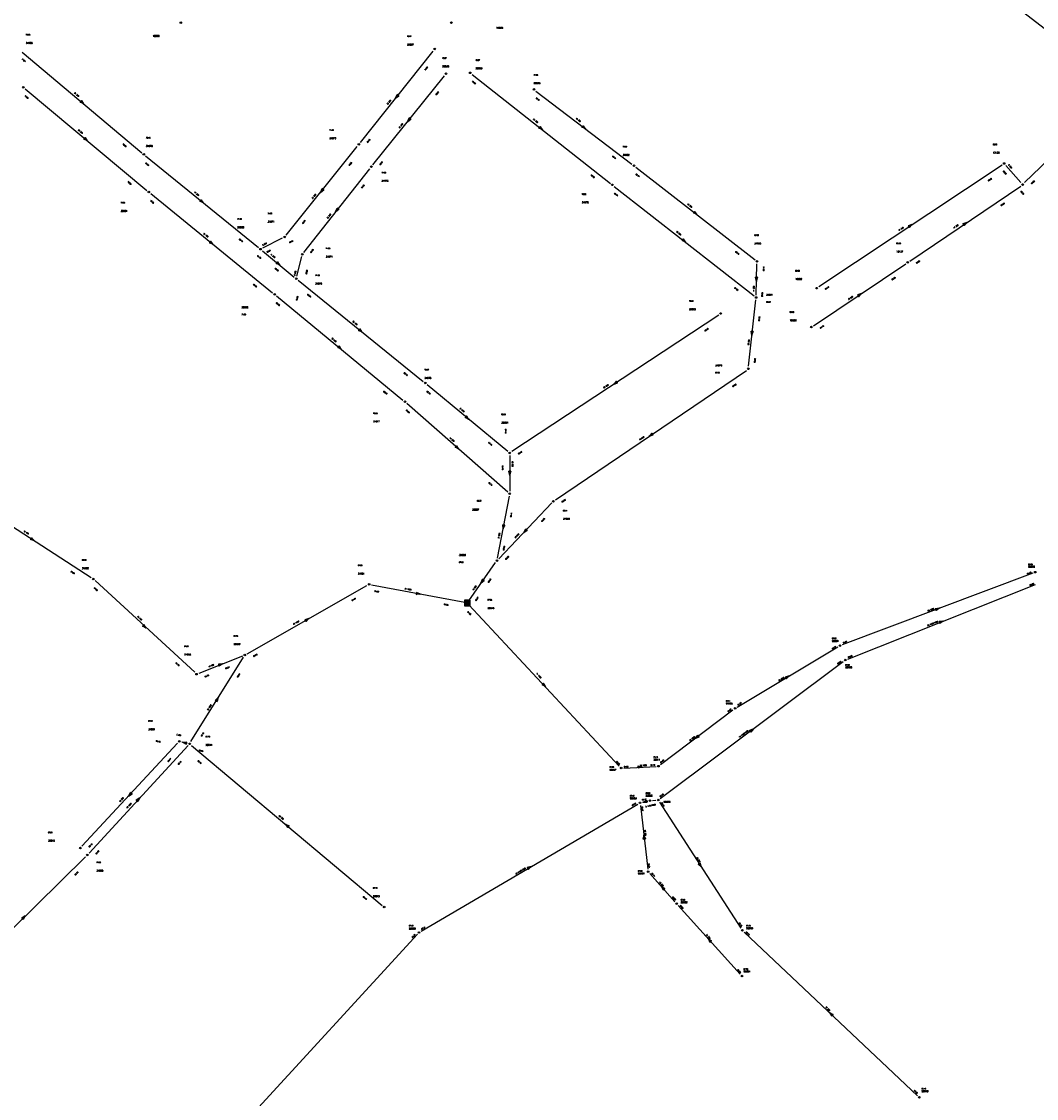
# Model space of a CAD drawing. Header units: metres. Extents: x 183111 to 185656, y 327391 to 329490.
# Tile 21 of 23: x 185020 to 185343, y 328695 to 329038. Entities that reach past the tile are written whole.
import ezdxf

# ---------------------------------------------------------------- set-up
doc = ezdxf.new("R2010")
doc.units = ezdxf.units.M
doc.header["$LTSCALE"] = 0.2
for name, color, linetype in [('B_RIO_L_PUTDEKSEL', 252, 'Continuous'), ('I90_PUTNUMMER', 252, 'Continuous'), ('I90_STRENG', 252, 'Continuous'), ('I90_TEKST', 252, 'Continuous')]:
    doc.layers.add(name, color=color, linetype=linetype)
doc.styles.get("Standard").update_dxf_attribs({"font": 'romans.shx'})

msp = doc.modelspace()

# ---------------------------------------------------------------- linework, layer by layer
at = {"layer": 'B_RIO_L_PUTDEKSEL', "lineweight": -3}
for centre in [(185070.5, 329037.4), (185156.7, 329037.4), (185151.4, 329029), (185155, 329021.1), (185162.7, 329021.4), (185020.3, 329016.8), (185183, 329016.1), (185127.2, 328998.6), (185058.7, 328995.4), (185131.2, 328991.5), (185214.9, 328991.8), (185332.8, 328992.5), (185060.3, 328983.4), (185208, 328985.7), (185338.7, 328985.8), (185103.6, 328969.1), (185095.9, 328965.2), (185109.2, 328963.6), (185254.1, 328961.3), (185302.1, 328961), (185107.3, 328955.8), (185273.1, 328952.8), (185100.4, 328950.8), (185253.8, 328949.8), (185242.5, 328944.7), (185271.4, 328940.4), (185251.3, 328927.1), (185148.4, 328922.6), (185141.9, 328916.6), (185175.3, 328900.3), (185175.3, 328887.3), (185189.2, 328884.9), (185171.2, 328866), (185042.6, 328860.1), (185342.7, 328862.3), (185130.5, 328858.4), (185090.9, 328835.9), (185280.5, 328838.9), (185282.2, 328834.3), (185075.5, 328829.8), (185247.1, 328818.9), (185070, 328808.4), (185073.3, 328807.6), (185210.8, 328799.9), (185222.7, 328800.5), (185216.8, 328788.8), (185220, 328789.5), (185222.6, 328789.7), (185038.5, 328774.4), (185040.7, 328772.2), (185219.4, 328766.9), (185228.5, 328756.7), (185135.3, 328755.6), (185146.4, 328747.5), (185249.4, 328748.2), (185249.3, 328733.6), (185305.8, 328695)]:
    msp.add_circle(centre, 0.25, dxfattribs=at)
at = {"layer": 'I90_STRENG', "lineweight": -3, "ltscale": 0.7}
for points in [[(185326.2, 329050.6), (185369.84, 329016.9)], [(185020, 329028), (185058.08, 328995.93)], [(185127.7, 328999.2), (185150.9, 329028.35)], [(185131.7, 328992.1), (185154.49, 329020.44)], [(185163.3, 329020.9), (185207.34, 328986.17)], [(185020.9, 329016.3), (185059.67, 328983.91)], [(185138.89, 329013.29), (185139.45, 329014.51)], [(185139.7, 329014.31), (185138.89, 329013.29)], [(185139.1, 329013.54), (185139.45, 329014.51)], [(185139.3, 329013.8), (185139.45, 329014.51)], [(185139.96, 329014.11), (185139.45, 329014.51)], [(185139.45, 329014.51), (185139.5, 329014.05)], [(185183.6, 329015.6), (185214.23, 328992.29)], [(185339.3, 328986.4), (185369.95, 329015.89)], [(185038.81, 329012.57), (185038.39, 329012.07)], [(185038.39, 329012.07), (185038.85, 329012.11)], [(185039.6, 329011.48), (185038.39, 329012.07)], [(185039.1, 329011.9), (185038.39, 329012.07)], [(185039.35, 329011.69), (185038.39, 329012.07)], [(185038.6, 329012.32), (185039.6, 329011.48)], [(185039.6, 329011.48), (185038.81, 329012.57)], [(185038.81, 329012.57), (185039.1, 329011.9)], [(185038.85, 329012.11), (185038.81, 329012.57)], [(185038.81, 329012.57), (185039.35, 329011.69)], [(185138.89, 329013.29), (185139.96, 329014.11)], [(185139.96, 329014.11), (185139.1, 329013.54)], [(185139.96, 329014.11), (185139.3, 329013.8)], [(185139.5, 329014.05), (185139.96, 329014.11)], [(185142.69, 329005.79), (185143.25, 329007.01)], [(185143.51, 329006.81), (185142.69, 329005.79)], [(185142.69, 329005.79), (185143.76, 329006.6)], [(185142.9, 329006.05), (185143.25, 329007.01)], [(185143.76, 329006.6), (185142.9, 329006.05)], [(185143.1, 329006.3), (185143.25, 329007.01)], [(185143.76, 329006.6), (185143.1, 329006.3)], [(185143.76, 329006.6), (185143.25, 329007.01)], [(185143.25, 329007.01), (185143.3, 329006.55)], [(185143.3, 329006.55), (185143.76, 329006.6)], [(185184.99, 329004.26), (185184.59, 329003.75)], [(185184.79, 329004), (185185.81, 329003.2)], [(185185.81, 329003.2), (185184.99, 329004.26)], [(185184.99, 329004.26), (185185.3, 329003.6)], [(185185.04, 329003.8), (185184.99, 329004.26)], [(185184.99, 329004.26), (185185.55, 329003.4)], [(185198.68, 329004.55), (185198.29, 329004.03)], [(185198.29, 329004.03), (185198.74, 329004.1)], [(185199.52, 329003.51), (185198.29, 329004.03)], [(185199, 329003.9), (185198.29, 329004.03)], [(185199.26, 329003.7), (185198.29, 329004.03)], [(185198.48, 329004.29), (185199.52, 329003.51)], [(185199.52, 329003.51), (185198.68, 329004.55)], [(185198.68, 329004.55), (185199, 329003.9)], [(185198.74, 329004.1), (185198.68, 329004.55)], [(185198.68, 329004.55), (185199.26, 329003.7)], [(185040.01, 329000.77), (185039.59, 329000.27)], [(185040.8, 328999.68), (185040.01, 329000.77)], [(185040.01, 329000.77), (185040.3, 329000.1)], [(185040.05, 329000.31), (185040.01, 329000.77)], [(185040.01, 329000.77), (185040.55, 328999.89)], [(185184.59, 329003.75), (185185.04, 329003.8)], [(185185.81, 329003.2), (185184.59, 329003.75)], [(185185.3, 329003.6), (185184.59, 329003.75)], [(185185.55, 329003.4), (185184.59, 329003.75)], [(185039.59, 329000.27), (185040.05, 329000.31)], [(185040.8, 328999.68), (185039.59, 329000.27)], [(185040.3, 329000.1), (185039.59, 329000.27)], [(185040.55, 328999.89), (185039.59, 329000.27)], [(185039.8, 329000.52), (185040.8, 328999.68)], [(185104.1, 328969.7), (185126.71, 328997.95)], [(185059.3, 328994.9), (185095.26, 328965.69)], [(185109.7, 328964.2), (185130.71, 328990.85)], [(185215.5, 328991.3), (185253.43, 328961.78)], [(185273.8, 328953.3), (185332.17, 328992.1)], [(185333.3, 328991.9), (185338.14, 328986.41)], [(185114.99, 328983.29), (185115.55, 328984.51)], [(185115.81, 328984.31), (185114.99, 328983.29)], [(185114.99, 328983.29), (185116.06, 328984.1)], [(185115.2, 328983.55), (185115.55, 328984.51)], [(185116.06, 328984.1), (185115.2, 328983.55)], [(185115.4, 328983.8), (185115.55, 328984.51)], [(185116.06, 328984.1), (185115.4, 328983.8)], [(185116.06, 328984.1), (185115.55, 328984.51)], [(185115.55, 328984.51), (185115.6, 328984.05)], [(185115.6, 328984.05), (185116.06, 328984.1)], [(185208.6, 328985.2), (185253.14, 328950.31)], [(185302.8, 328961.4), (185338.09, 328985.32)], [(185060.9, 328982.9), (185099.76, 328951.32)], [(185077, 328980.96), (185076.59, 328980.46)], [(185076.59, 328980.46), (185077.05, 328980.5)], [(185077.8, 328979.89), (185076.59, 328980.46)], [(185077.3, 328980.3), (185076.59, 328980.46)], [(185077.55, 328980.09), (185076.59, 328980.46)], [(185076.8, 328980.71), (185077.8, 328979.89)], [(185077.8, 328979.89), (185077, 328980.96)], [(185077, 328980.96), (185077.3, 328980.3)], [(185077.05, 328980.5), (185077, 328980.96)], [(185077, 328980.96), (185077.55, 328980.09)], [(185119.8, 328977.09), (185120.35, 328978.31)], [(185120.6, 328978.11), (185119.8, 328977.09)], [(185119.8, 328977.09), (185120.86, 328977.91)], [(185120, 328977.34), (185120.35, 328978.31)], [(185120.86, 328977.91), (185120, 328977.34)], [(185120.2, 328977.6), (185120.35, 328978.31)], [(185120.86, 328977.91), (185120.2, 328977.6)], [(185120.86, 328977.91), (185120.35, 328978.31)], [(185120.35, 328978.31), (185120.4, 328977.85)], [(185120.4, 328977.85), (185120.86, 328977.91)], [(185234.19, 328977.26), (185233.79, 328976.74)], [(185233.79, 328976.74), (185234.24, 328976.8)], [(185235.01, 328976.2), (185233.79, 328976.74)], [(185234.5, 328976.6), (185233.79, 328976.74)], [(185234.76, 328976.4), (185233.79, 328976.74)], [(185233.99, 328977), (185235.01, 328976.2)], [(185235.01, 328976.2), (185234.19, 328977.26)], [(185234.19, 328977.26), (185234.5, 328976.6)], [(185234.24, 328976.8), (185234.19, 328977.26)], [(185234.19, 328977.26), (185234.76, 328976.4)], [(185320.94, 328973.76), (185319.68, 328973.3)], [(185319.68, 328973.3), (185320.67, 328973.58)], [(185319.68, 328973.3), (185320.4, 328973.4)], [(185319.68, 328973.3), (185320.04, 328972.77)], [(185320.13, 328973.22), (185319.68, 328973.3)], [(185319.86, 328973.03), (185320.94, 328973.76)], [(185320.94, 328973.76), (185320.04, 328972.77)], [(185320.67, 328973.58), (185320.04, 328972.77)], [(185320.4, 328973.4), (185320.04, 328972.77)], [(185320.04, 328972.77), (185320.13, 328973.22)], [(185303.44, 328973.06), (185302.18, 328972.61)], [(185302.18, 328972.61), (185303.17, 328972.88)], [(185302.18, 328972.61), (185302.9, 328972.7)], [(185302.18, 328972.61), (185302.54, 328972.07)], [(185302.63, 328972.52), (185302.18, 328972.61)], [(185302.36, 328972.34), (185303.44, 328973.06)], [(185303.44, 328973.06), (185302.54, 328972.07)], [(185303.17, 328972.88), (185302.54, 328972.07)], [(185302.9, 328972.7), (185302.54, 328972.07)], [(185302.54, 328972.07), (185302.63, 328972.52)], [(185080, 328967.76), (185079.59, 328967.26)], [(185079.59, 328967.26), (185080.05, 328967.3)], [(185080.8, 328966.69), (185079.59, 328967.26)], [(185080.3, 328967.1), (185079.59, 328967.26)], [(185080.55, 328966.9), (185079.59, 328967.26)], [(185079.8, 328967.51), (185080.8, 328966.69)], [(185080.8, 328966.69), (185080, 328967.76)], [(185080, 328967.76), (185080.3, 328967.1)], [(185080.05, 328967.3), (185080, 328967.76)], [(185080, 328967.76), (185080.55, 328966.9)], [(185096.6, 328965.6), (185102.86, 328968.78)], [(185230.59, 328968.46), (185230.19, 328967.94)], [(185230.19, 328967.94), (185230.64, 328968)], [(185231.41, 328967.4), (185230.19, 328967.94)], [(185230.9, 328967.8), (185230.19, 328967.94)], [(185231.15, 328967.6), (185230.19, 328967.94)], [(185230.39, 328968.2), (185231.41, 328967.4)], [(185231.41, 328967.4), (185230.59, 328968.46)], [(185230.59, 328968.46), (185230.9, 328967.8)], [(185230.64, 328968), (185230.59, 328968.46)], [(185230.59, 328968.46), (185231.15, 328967.6)], [(185096.5, 328964.7), (185106.65, 328956.34)], [(185107.5, 328956.6), (185109.02, 328962.83)], [(185101.3, 328961.16), (185100.89, 328960.66)], [(185100.89, 328960.66), (185101.35, 328960.71)], [(185102.1, 328960.09), (185100.89, 328960.66)], [(185101.6, 328960.5), (185100.89, 328960.66)], [(185101.85, 328960.29), (185100.89, 328960.66)], [(185101.1, 328960.91), (185102.1, 328960.09)], [(185102.1, 328960.09), (185101.3, 328961.16)], [(185101.3, 328961.16), (185101.6, 328960.5)], [(185101.35, 328960.71), (185101.3, 328961.16)], [(185101.3, 328961.16), (185101.85, 328960.29)], [(185253.8, 328950.6), (185254.05, 328960.5)], [(185272.1, 328940.8), (185301.46, 328960.5)], [(185253.88, 328954.95), (185253.59, 328956.26)], [(185254.24, 328956.24), (185253.59, 328956.26)], [(185253.9, 328955.6), (185253.59, 328956.26)], [(185253.59, 328956.26), (185253.91, 328955.92)], [(185253.89, 328955.28), (185253.59, 328956.26)], [(185253.92, 328956.25), (185253.88, 328954.95)], [(185253.88, 328954.95), (185254.24, 328956.24)], [(185254.24, 328956.24), (185253.89, 328955.28)], [(185254.24, 328956.24), (185253.9, 328955.6)], [(185253.91, 328955.92), (185254.24, 328956.24)], [(185107.9, 328955.3), (185147.76, 328923.09)], [(185101, 328950.3), (185141.27, 328917.1)], [(185287.34, 328951.06), (185286.08, 328950.61)], [(185286.08, 328950.61), (185287.07, 328950.88)], [(185286.08, 328950.61), (185286.8, 328950.7)], [(185286.08, 328950.61), (185286.44, 328950.07)], [(185286.53, 328950.52), (185286.08, 328950.61)], [(185286.26, 328950.34), (185287.34, 328951.06)], [(185287.34, 328951.06), (185286.44, 328950.07)], [(185287.07, 328950.88), (185286.44, 328950.07)], [(185286.8, 328950.7), (185286.44, 328950.07)], [(185286.44, 328950.07), (185286.53, 328950.52)], [(185251.4, 328927.9), (185253.73, 328949.03)], [(185176, 328900.8), (185241.86, 328944.29)], [(185127.5, 328939.86), (185127.09, 328939.35)], [(185127.09, 328939.35), (185127.55, 328939.4)], [(185128.3, 328938.79), (185127.09, 328939.35)], [(185127.8, 328939.2), (185127.09, 328939.35)], [(185128.05, 328938.99), (185127.09, 328939.35)], [(185127.29, 328939.61), (185128.3, 328938.79)], [(185128.3, 328938.79), (185127.5, 328939.86)], [(185127.5, 328939.86), (185127.8, 328939.2)], [(185127.55, 328939.4), (185127.5, 328939.86)], [(185127.5, 328939.86), (185128.05, 328938.99)], [(185252.43, 328937.75), (185252.25, 328939.08)], [(185252.89, 328939.01), (185252.25, 328939.08)], [(185252.5, 328938.4), (185252.25, 328939.08)], [(185252.25, 328939.08), (185252.54, 328938.72)], [(185252.46, 328938.08), (185252.25, 328939.08)], [(185252.57, 328939.05), (185252.43, 328937.75)], [(185252.43, 328937.75), (185252.89, 328939.01)], [(185252.89, 328939.01), (185252.46, 328938.08)], [(185252.89, 328939.01), (185252.5, 328938.4)], [(185252.54, 328938.72), (185252.89, 328939.01)], [(185120.9, 328934.36), (185120.49, 328933.86)], [(185120.49, 328933.86), (185120.95, 328933.91)], [(185121.7, 328933.29), (185120.49, 328933.86)], [(185121.2, 328933.7), (185120.49, 328933.86)], [(185121.45, 328933.49), (185120.49, 328933.86)], [(185120.7, 328934.11), (185121.7, 328933.29)], [(185121.7, 328933.29), (185120.9, 328934.36)], [(185120.9, 328934.36), (185121.2, 328933.7)], [(185120.95, 328933.91), (185120.9, 328934.36)], [(185120.9, 328934.36), (185121.45, 328933.49)], [(185189.9, 328885.3), (185250.67, 328926.59)], [(185149, 328922.1), (185174.66, 328900.84)], [(185208.36, 328922.14), (185209.26, 328923.13)], [(185209.44, 328922.86), (185208.36, 328922.14)], [(185208.36, 328922.14), (185209.62, 328922.59)], [(185208.63, 328922.32), (185209.26, 328923.13)], [(185209.62, 328922.59), (185208.63, 328922.32)], [(185208.9, 328922.5), (185209.26, 328923.13)], [(185209.62, 328922.59), (185208.9, 328922.5)], [(185209.26, 328923.13), (185209.17, 328922.68)], [(185209.17, 328922.68), (185209.62, 328922.59)], [(185209.62, 328922.59), (185209.26, 328923.13)], [(185142.5, 328916.1), (185174.69, 328887.87)], [(185161.51, 328912.06), (185161.09, 328911.56)], [(185161.09, 328911.56), (185161.55, 328911.61)], [(185162.3, 328910.98), (185161.09, 328911.56)], [(185161.8, 328911.4), (185161.09, 328911.56)], [(185162.05, 328911.19), (185161.09, 328911.56)], [(185161.3, 328911.81), (185162.3, 328910.98)], [(185162.3, 328910.98), (185161.51, 328912.06)], [(185161.51, 328912.06), (185161.8, 328911.4)], [(185161.55, 328911.61), (185161.51, 328912.06)], [(185161.51, 328912.06), (185162.05, 328911.19)], [(185219.76, 328905.63), (185220.65, 328906.63)], [(185220.84, 328906.36), (185219.76, 328905.63)], [(185219.76, 328905.63), (185221.02, 328906.1)], [(185220.03, 328905.82), (185220.65, 328906.63)], [(185221.02, 328906.1), (185220.03, 328905.82)], [(185220.3, 328906), (185220.65, 328906.63)], [(185221.02, 328906.1), (185220.3, 328906)], [(185220.65, 328906.63), (185220.57, 328906.18)], [(185220.57, 328906.18), (185221.02, 328906.1)], [(185221.02, 328906.1), (185220.65, 328906.63)], [(185158.33, 328902.57), (185157.9, 328902.08)], [(185157.9, 328902.08), (185158.36, 328902.11)], [(185159.09, 328901.47), (185157.9, 328902.08)], [(185158.6, 328901.9), (185157.9, 328902.08)], [(185158.84, 328901.68), (185157.9, 328902.08)], [(185158.11, 328902.33), (185159.09, 328901.47)], [(185159.09, 328901.47), (185158.33, 328902.57)], [(185158.33, 328902.57), (185158.6, 328901.9)], [(185158.36, 328902.11), (185158.33, 328902.57)], [(185158.33, 328902.57), (185158.84, 328901.68)], [(185175.3, 328899.5), (185175.3, 328888.1)], [(185175.3, 328893.15), (185174.98, 328894.45)], [(185175.62, 328894.45), (185174.98, 328894.45)], [(185175.3, 328893.8), (185174.98, 328894.45)], [(185174.98, 328894.45), (185175.3, 328894.12)], [(185175.3, 328893.47), (185174.98, 328894.45)], [(185175.3, 328894.45), (185175.3, 328893.15)], [(185175.3, 328893.15), (185175.62, 328894.45)], [(185175.62, 328894.45), (185175.3, 328893.8)], [(185175.3, 328894.12), (185175.62, 328894.45)], [(185175.62, 328894.45), (185175.3, 328893.47)], [(185004.7, 328884.7), (185041.95, 328860.57)], [(185171.4, 328866.8), (185175.19, 328886.54)], [(185171.8, 328866.6), (185188.69, 328884.34)], [(185173.18, 328876.06), (185173.1, 328877.4)], [(185173.74, 328877.28), (185173.1, 328877.4)], [(185173.3, 328876.7), (185173.1, 328877.4)], [(185173.1, 328877.4), (185173.36, 328877.02)], [(185173.24, 328876.38), (185173.1, 328877.4)], [(185173.42, 328877.34), (185173.18, 328876.06)], [(185173.18, 328876.06), (185173.74, 328877.28)], [(185173.74, 328877.28), (185173.24, 328876.38)], [(185173.74, 328877.28), (185173.3, 328876.7)], [(185173.36, 328877.02), (185173.74, 328877.28)], [(185179.75, 328874.93), (185180.41, 328876.09)], [(185180.65, 328875.87), (185179.75, 328874.93)], [(185179.75, 328874.93), (185180.88, 328875.65)], [(185179.98, 328875.16), (185180.41, 328876.09)], [(185180.88, 328875.65), (185179.98, 328875.16)], [(185180.2, 328875.4), (185180.41, 328876.09)], [(185180.88, 328875.65), (185180.2, 328875.4)], [(185180.88, 328875.65), (185180.41, 328876.09)], [(185180.41, 328876.09), (185180.42, 328875.64)], [(185180.42, 328875.64), (185180.88, 328875.65)], [(185022.93, 328873.23), (185022.58, 328872.68)], [(185022.58, 328872.68), (185023.03, 328872.78)], [(185023.85, 328872.25), (185022.58, 328872.68)], [(185023.3, 328872.6), (185022.58, 328872.68)], [(185023.57, 328872.42), (185022.58, 328872.68)], [(185022.75, 328872.95), (185023.85, 328872.25)], [(185023.85, 328872.25), (185022.93, 328873.23)], [(185022.93, 328873.23), (185023.3, 328872.6)], [(185023.03, 328872.78), (185022.93, 328873.23)], [(185022.93, 328873.23), (185023.57, 328872.42)], [(185162.3, 328853.2), (185170.79, 328865.38)], [(185166.13, 328858.77), (185166.6, 328860.02)], [(185166.31, 328859.03), (185166.6, 328860.02)], [(185166.5, 328859.3), (185166.6, 328860.02)], [(185167.14, 328859.65), (185166.6, 328860.02)], [(185166.6, 328860.02), (185166.68, 328859.57)], [(185281.3, 328839.2), (185342, 328862.04)], [(185043.2, 328859.6), (185074.93, 328830.4)], [(185091.6, 328836.3), (185129.8, 328858.01)], [(185131.3, 328858.3), (185161.02, 328852.69)], [(185166.87, 328859.83), (185166.13, 328858.77)], [(185166.13, 328858.77), (185167.14, 328859.65)], [(185167.14, 328859.65), (185166.31, 328859.03)], [(185167.14, 328859.65), (185166.5, 328859.3)], [(185166.68, 328859.57), (185167.14, 328859.65)], [(185283, 328834.6), (185342.81, 328858.39)], [(185145.62, 328855.84), (185145.5, 328855.2)], [(185145.5, 328855.2), (185145.88, 328855.46)], [(185146.2, 328855.4), (185145.5, 328855.2)], [(185146.52, 328855.34), (185145.5, 328855.2)], [(185146.84, 328855.28), (185145.5, 328855.2)], [(185145.56, 328855.52), (185146.84, 328855.28)], [(185146.84, 328855.28), (185145.62, 328855.84)], [(185145.62, 328855.84), (185146.2, 328855.4)], [(185145.88, 328855.46), (185145.62, 328855.84)], [(185145.62, 328855.84), (185146.52, 328855.34)], [(185162.7, 328853.4), (185160.9, 328853.4)], [(185160.9, 328853.4), (185160.9, 328851.6)], [(185162.7, 328853.4), (185160.9, 328853.4)], [(185160.9, 328853.4), (185160.9, 328851.6)], [(185162.4, 328853.1), (185161.2, 328853.1)], [(185161.2, 328853.1), (185161.2, 328851.9)], [(185161.2, 328853.1), (185162.4, 328851.9)], [(185162.4, 328853.1), (185161.2, 328853.1)], [(185161.2, 328853.1), (185161.2, 328851.9)], [(185161.2, 328853.1), (185162.4, 328851.9)], [(185161.44, 328853.1), (185162.4, 328852.14)], [(185161.44, 328853.1), (185162.4, 328852.14)], [(185161.68, 328853.1), (185162.4, 328852.38)], [(185161.68, 328853.1), (185162.4, 328852.38)], [(185161.92, 328853.1), (185162.4, 328852.62)], [(185161.92, 328853.1), (185162.4, 328852.62)], [(185162.16, 328853.1), (185162.4, 328852.86)], [(185162.16, 328853.1), (185162.4, 328852.86)], [(185162.4, 328851.9), (185162.4, 328853.1)], [(185162.4, 328851.9), (185162.4, 328853.1)], [(185162.7, 328851.6), (185162.7, 328853.4)], [(185162.7, 328851.6), (185162.7, 328853.4)], [(185160.9, 328851.6), (185162.7, 328851.6)], [(185160.9, 328851.6), (185162.7, 328851.6)], [(185161.2, 328852.86), (185162.16, 328851.9)], [(185161.2, 328852.86), (185162.16, 328851.9)], [(185161.2, 328852.62), (185161.92, 328851.9)], [(185161.2, 328852.62), (185161.92, 328851.9)], [(185161.2, 328852.38), (185161.68, 328851.9)], [(185161.2, 328852.38), (185161.68, 328851.9)], [(185161.2, 328852.14), (185161.44, 328851.9)], [(185161.2, 328852.14), (185161.44, 328851.9)], [(185161.2, 328851.9), (185162.4, 328851.9)], [(185161.2, 328851.9), (185162.4, 328851.9)], [(185162.3, 328851.9), (185210.2, 328800.47)], [(185312.21, 328850.83), (185310.88, 328850.67)], [(185310.88, 328850.67), (185311.9, 328850.71)], [(185310.88, 328850.67), (185311.11, 328850.07)], [(185310.88, 328850.67), (185311.6, 328850.6)], [(185311.3, 328850.48), (185310.88, 328850.67)], [(185310.99, 328850.37), (185312.21, 328850.83)], [(185312.21, 328850.83), (185311.11, 328850.07)], [(185311.9, 328850.71), (185311.11, 328850.07)], [(185311.6, 328850.6), (185311.11, 328850.07)], [(185311.11, 328850.07), (185311.3, 328850.48)], [(185111.27, 328847.52), (185109.97, 328847.16)], [(185109.97, 328847.16), (185110.98, 328847.36)], [(185109.97, 328847.16), (185110.7, 328847.2)], [(185109.97, 328847.16), (185110.3, 328846.6)], [(185110.42, 328847.04), (185109.97, 328847.16)], [(185110.13, 328846.88), (185111.27, 328847.52)], [(185111.27, 328847.52), (185110.3, 328846.6)], [(185110.98, 328847.36), (185110.3, 328846.6)], [(185110.7, 328847.2), (185110.3, 328846.6)], [(185110.3, 328846.6), (185110.42, 328847.04)], [(185313.4, 328846.74), (185312.08, 328846.56)], [(185312.08, 328846.56), (185313.1, 328846.62)], [(185312.08, 328846.56), (185312.32, 328845.96)], [(185312.08, 328846.56), (185312.8, 328846.5)], [(185312.5, 328846.38), (185312.08, 328846.56)], [(185312.2, 328846.26), (185313.4, 328846.74)], [(185313.4, 328846.74), (185312.32, 328845.96)], [(185313.1, 328846.62), (185312.32, 328845.96)], [(185312.8, 328846.5), (185312.32, 328845.96)], [(185312.32, 328845.96), (185312.5, 328846.38)], [(185058.74, 328845.58), (185058.3, 328845.1)], [(185058.3, 328845.1), (185058.76, 328845.12)], [(185059.48, 328844.46), (185058.3, 328845.1)], [(185059, 328844.9), (185058.3, 328845.1)], [(185059.24, 328844.68), (185058.3, 328845.1)], [(185058.52, 328845.34), (185059.48, 328844.46)], [(185059.48, 328844.46), (185058.74, 328845.58)], [(185058.74, 328845.58), (185059, 328844.9)], [(185058.76, 328845.12), (185058.74, 328845.58)], [(185058.74, 328845.58), (185059.24, 328844.68)], [(185247.8, 328819.3), (185279.84, 328838.48)], [(185073.7, 328808.3), (185090.46, 328835.25)], [(185076.3, 328830.1), (185090.22, 328835.6)], [(185083.8, 328833.14), (185082.48, 328832.96)], [(185082.48, 328832.96), (185083.5, 328833.02)], [(185082.48, 328832.96), (185082.71, 328832.36)], [(185082.48, 328832.96), (185083.2, 328832.9)], [(185082.9, 328832.78), (185082.48, 328832.96)], [(185082.6, 328832.66), (185083.8, 328833.14)], [(185083.8, 328833.14), (185082.71, 328832.36)], [(185083.5, 328833.02), (185082.71, 328832.36)], [(185083.2, 328832.9), (185082.71, 328832.36)], [(185082.71, 328832.36), (185082.9, 328832.78)], [(185223.2, 328790.2), (185281.53, 328833.86)], [(185264.36, 328829.23), (185263.08, 328828.84)], [(185263.08, 328828.84), (185264.08, 328829.07)], [(185263.24, 328828.57), (185264.36, 328829.23)], [(185264.36, 328829.23), (185263.41, 328828.29)], [(185264.08, 328829.07), (185263.41, 328828.29)], [(185186.09, 328826.9), (185185.62, 328826.45)], [(185186.74, 328825.72), (185185.62, 328826.45)], [(185186.3, 328826.2), (185185.62, 328826.45)], [(185185.62, 328826.45), (185186.08, 328826.44)], [(185186.52, 328825.96), (185185.62, 328826.45)], [(185185.86, 328826.67), (185186.74, 328825.72)], [(185186.08, 328826.44), (185186.09, 328826.9)], [(185186.74, 328825.72), (185186.09, 328826.9)], [(185186.09, 328826.9), (185186.3, 328826.2)], [(185186.09, 328826.9), (185186.52, 328825.96)], [(185263.08, 328828.84), (185263.8, 328828.9)], [(185263.08, 328828.84), (185263.41, 328828.29)], [(185263.52, 328828.73), (185263.08, 328828.84)], [(185263.8, 328828.9), (185263.41, 328828.29)], [(185263.41, 328828.29), (185263.52, 328828.73)], [(185082.44, 328822.35), (185081.48, 328821.42)], [(185081.76, 328821.25), (185082.44, 328822.35)], [(185082.44, 328822.35), (185082.03, 328821.08)], [(185081.48, 328821.42), (185082.27, 328822.08)], [(185081.48, 328821.42), (185082.1, 328821.8)], [(185081.93, 328821.52), (185081.48, 328821.42)], [(185081.48, 328821.42), (185082.03, 328821.08)], [(185082.03, 328821.08), (185081.93, 328821.52)], [(185082.27, 328822.08), (185082.03, 328821.08)], [(185082.1, 328821.8), (185082.03, 328821.08)], [(185223.3, 328801), (185246.42, 328818.44)], [(185252.92, 328812.39), (185251.68, 328811.87)], [(185251.68, 328811.87), (185252.66, 328812.19)], [(185251.68, 328811.87), (185252.4, 328812)], [(185251.68, 328811.87), (185252.07, 328811.35)], [(185252.14, 328811.8), (185251.68, 328811.87)], [(185251.88, 328811.61), (185252.92, 328812.39)], [(185252.92, 328812.39), (185252.07, 328811.35)], [(185252.66, 328812.19), (185252.07, 328811.35)], [(185252.4, 328812), (185252.07, 328811.35)], [(185252.07, 328811.35), (185252.14, 328811.8)], [(185234.38, 328809.31), (185235.22, 328810.35)], [(185235.42, 328810.09), (185234.38, 328809.31)], [(185234.38, 328809.31), (185235.61, 328809.83)], [(185234.64, 328809.5), (185235.22, 328810.35)], [(185235.61, 328809.83), (185234.64, 328809.5)], [(185234.9, 328809.7), (185235.22, 328810.35)], [(185235.61, 328809.83), (185234.9, 328809.7)], [(185235.22, 328810.35), (185235.16, 328809.9)], [(185235.16, 328809.9), (185235.61, 328809.83)], [(185235.61, 328809.83), (185235.22, 328810.35)], [(185039, 328775), (185069.41, 328807.83)], [(185041.3, 328772.8), (185072.81, 328807.03)], [(185070.8, 328808.2), (185072.55, 328807.77)], [(185072.33, 328807.84), (185071.07, 328808.16)], [(185071.07, 328808.16), (185072.25, 328807.53)], [(185071.07, 328808.16), (185072.41, 328808.16)], [(185071.38, 328808.08), (185072.41, 328808.16)], [(185072.25, 328807.53), (185071.38, 328808.08)], [(185071.7, 328808), (185072.41, 328808.16)], [(185072.25, 328807.53), (185071.7, 328808)], [(185072.41, 328808.16), (185072.02, 328807.92)], [(185072.02, 328807.92), (185072.25, 328807.53)], [(185072.25, 328807.53), (185072.41, 328808.16)], [(185073.9, 328807.1), (185134.67, 328756.12)], [(185211.6, 328799.9), (185221.91, 328800.41)], [(185217.45, 328800.23), (185216.13, 328800.49)], [(185216.13, 328800.49), (185216.17, 328799.84)], [(185216.13, 328800.49), (185216.8, 328800.2)], [(185216.48, 328800.18), (185216.13, 328800.49)], [(185216.13, 328800.49), (185217.12, 328800.22)], [(185216.15, 328800.17), (185217.45, 328800.23)], [(185217.45, 328800.23), (185216.17, 328799.84)], [(185217.12, 328800.22), (185216.17, 328799.84)], [(185216.8, 328800.2), (185216.17, 328799.84)], [(185216.17, 328799.84), (185216.48, 328800.18)], [(185053.86, 328790.92), (185054.5, 328792.1)], [(185054.74, 328791.88), (185053.86, 328790.92)], [(185053.86, 328790.92), (185054.98, 328791.66)], [(185054.08, 328791.16), (185054.5, 328792.1)], [(185054.98, 328791.66), (185054.08, 328791.16)], [(185054.3, 328791.4), (185054.5, 328792.1)], [(185054.98, 328791.66), (185054.3, 328791.4)], [(185054.98, 328791.66), (185054.5, 328792.1)], [(185054.5, 328792.1), (185054.52, 328791.64)], [(185054.52, 328791.64), (185054.98, 328791.66)], [(185057.44, 328790.38), (185056.32, 328789.64)], [(185056.32, 328789.64), (185057.22, 328790.14)], [(185056.32, 328789.64), (185057, 328789.9)], [(185056.78, 328789.66), (185056.32, 328789.64)], [(185056.32, 328789.64), (185056.8, 328789.2)], [(185056.56, 328789.42), (185057.44, 328790.38)], [(185056.8, 328789.2), (185056.78, 328789.66)], [(185057.44, 328790.38), (185056.8, 328789.2)], [(185057.22, 328790.14), (185056.8, 328789.2)], [(185057, 328789.9), (185056.8, 328789.2)], [(185147.1, 328747.9), (185216.11, 328788.4)], [(185216.9, 328788), (185219.32, 328767.68)], [(185217.6, 328789), (185219.24, 328789.35)], [(185217.76, 328789.06), (185218.97, 328789.65)], [(185219.04, 328789.34), (185217.76, 328789.06)], [(185217.76, 328789.06), (185219.1, 328789.02)], [(185218.08, 328789.13), (185218.97, 328789.65)], [(185219.1, 328789.02), (185218.08, 328789.13)], [(185218.4, 328789.2), (185218.97, 328789.65)], [(185219.1, 328789.02), (185218.4, 328789.2)], [(185218.97, 328789.65), (185218.72, 328789.27)], [(185218.72, 328789.27), (185219.1, 328789.02)], [(185219.1, 328789.02), (185218.97, 328789.65)], [(185220.8, 328789.6), (185221.8, 328789.67)], [(185223, 328789), (185248.95, 328748.84)], [(185104.8, 328781.18), (185103.8, 328782.02)], [(185103.8, 328782.02), (185104.59, 328780.93)], [(185103.8, 328782.02), (185105.01, 328781.43)], [(185104.59, 328780.93), (185104.05, 328781.81)], [(185104.05, 328781.81), (185105.01, 328781.43)], [(185104.59, 328780.93), (185104.3, 328781.6)], [(185104.3, 328781.6), (185105.01, 328781.43)], [(185105.01, 328781.43), (185104.55, 328781.39)], [(185104.55, 328781.39), (185104.59, 328780.93)], [(185104.59, 328780.93), (185105.01, 328781.43)], [(185218.02, 328778.54), (185217.85, 328777.22)], [(185217.85, 328777.22), (185218.06, 328778.22)], [(185217.85, 328777.22), (185218.1, 328777.9)], [(185218.14, 328777.58), (185217.85, 328777.22)], [(185218.18, 328777.25), (185218.02, 328778.54)], [(185218.02, 328778.54), (185218.5, 328777.29)], [(185218.06, 328778.22), (185218.5, 328777.29)], [(185218.1, 328777.9), (185218.5, 328777.29)], [(185218.5, 328777.29), (185218.14, 328777.58)], [(185217.85, 328777.22), (185218.5, 328777.29)], [(185000.8, 328732.9), (185040.17, 328771.65)], [(185182.16, 328768.53), (185180.87, 328768.15)], [(185180.87, 328768.15), (185181.88, 328768.36)], [(185180.87, 328768.15), (185181.6, 328768.2)], [(185180.87, 328768.15), (185181.2, 328767.59)], [(185181.32, 328768.03), (185180.87, 328768.15)], [(185181.04, 328767.87), (185182.16, 328768.53)], [(185182.16, 328768.53), (185181.2, 328767.59)], [(185181.88, 328768.36), (185181.2, 328767.59)], [(185181.6, 328768.2), (185181.2, 328767.59)], [(185181.2, 328767.59), (185181.32, 328768.03)], [(185235.92, 328769.62), (185235.37, 328769.27)], [(185236.35, 328768.35), (185235.37, 328769.27)], [(185236, 328768.9), (185235.37, 328769.27)], [(185235.37, 328769.27), (185235.82, 328769.17)], [(185236.18, 328768.63), (185235.37, 328769.27)], [(185235.65, 328769.45), (185236.35, 328768.35)], [(185235.82, 328769.17), (185235.92, 328769.62)], [(185236.35, 328768.35), (185235.92, 328769.62)], [(185235.92, 328769.62), (185236, 328768.9)], [(185235.92, 328769.62), (185236.18, 328768.63)], [(185219.9, 328766.3), (185227.93, 328757.28)], [(185224.43, 328761.31), (185223.57, 328762.28)], [(185223.57, 328762.28), (185224.19, 328761.1)], [(185223.57, 328762.28), (185224.67, 328761.53)], [(185224.19, 328761.1), (185223.78, 328762.04)], [(185223.78, 328762.04), (185224.67, 328761.53)], [(185224.19, 328761.1), (185224, 328761.8)], [(185224, 328761.8), (185224.67, 328761.53)], [(185224.22, 328761.56), (185224.19, 328761.1)], [(185224.19, 328761.1), (185224.67, 328761.53)], [(185224.67, 328761.53), (185224.22, 328761.56)], [(185229, 328756.1), (185248.73, 328734.19)], [(185020.96, 328752.76), (185019.81, 328752.08)], [(185019.81, 328752.08), (185020.73, 328752.53)], [(185019.81, 328752.08), (185020.5, 328752.3)], [(185019.81, 328752.08), (185020.26, 328751.61)], [(185020.27, 328752.07), (185019.81, 328752.08)], [(185020.04, 328751.84), (185020.96, 328752.76)], [(185020.96, 328752.76), (185020.26, 328751.61)], [(185020.73, 328752.53), (185020.26, 328751.61)], [(185020.5, 328752.3), (185020.26, 328751.61)], [(185020.26, 328751.61), (185020.27, 328752.07)], [(185035.3, 328626.3), (185145.92, 328746.94)], [(185250, 328747.6), (185305.23, 328695.5)], [(185239.33, 328744.62), (185238.46, 328745.58)], [(185238.46, 328745.58), (185239.09, 328744.4)], [(185238.46, 328745.58), (185239.58, 328744.83)], [(185239.09, 328744.4), (185238.68, 328745.34)], [(185238.68, 328745.34), (185239.58, 328744.83)], [(185239.09, 328744.4), (185238.9, 328745.1)], [(185238.9, 328745.1), (185239.58, 328744.83)], [(185239.12, 328744.86), (185239.09, 328744.4)], [(185239.09, 328744.4), (185239.58, 328744.83)], [(185239.58, 328744.83), (185239.12, 328744.86)], [(185278.07, 328721.15), (185277.13, 328722.05)], [(185277.13, 328722.05), (185277.85, 328720.92)], [(185277.13, 328722.05), (185278.3, 328721.39)], [(185277.85, 328720.92), (185277.36, 328721.82)], [(185277.36, 328721.82), (185278.3, 328721.39)], [(185277.85, 328720.92), (185277.6, 328721.6)], [(185277.6, 328721.6), (185278.3, 328721.39)], [(185278.3, 328721.39), (185277.84, 328721.38)], [(185277.84, 328721.38), (185277.85, 328720.92)], [(185277.85, 328720.92), (185278.3, 328721.39)]]:
    msp.add_lwpolyline(points, dxfattribs=at)

# ---------------------------------------------------------------- texts
at = {"layer": 'I90_PUTNUMMER', "lineweight": -3}
for s, p in [('10595', (185170.99, 329035.49)), ('12208', (185061.52, 329032.9)), ('31968', (185021.12, 329030.68)), ('30597', (185142.58, 329030.15)), ('30598', (185153.79, 329023.19)), ('30599', (185164.4, 329022.55)), ('30596', (185182.9, 329017.85)), ('31972', (185117.85, 329000.28)), ('31970', (185059.4, 328997.81)), ('31982', (185211.3, 328995)), ('12136', (185329.2, 328995.7)), ('31973', (185134.46, 328986.73)), ('31978', (185198.26, 328979.85)), ('30601', (185051.35, 328977.13)), ('31971', (185098.18, 328973.71)), ('30600', (185088.47, 328971.93)), ('31983', (185253.25, 328966.78)), ('31974', (185116.69, 328962.57)), ('12137', (185298.5, 328964.2)), ('10622', (185266.27, 328955.43)), ('31975', (185113.34, 328954)), ('30621', (185256.98, 328950.42)), ('30602', (185089.84, 328946.43)), ('30603', (185232.44, 328945.81)), ('10620', (185264.48, 328942.27)), ('31979', (185240.8, 328927.91)), ('31976', (185148.14, 328923.91)), ('31977', (185131.77, 328910.04)), ('30604', (185172.64, 328909.66)), ('30607', (185163.35, 328881.95)), ('31980', (185192.28, 328879.03)), ('30608', (185159.13, 328867.5)), ('31962', (185039, 328863.3)), ('22052', (185340.47, 328863.77)), ('31981', (185126.9, 328861.6)), ('30610', (185168.22, 328850.59)), ('30609', (185087.3, 328839.1)), ('22054', (185277.95, 328840.13)), ('31963', (185071.57, 328835.81)), ('22055', (185282.23, 328831.76)), ('22056', (185244.14, 328820.2)), ('31964', (185060.16, 328811.98)), ('30614', (185078.39, 328807.01)), ('20611', (185221.1, 328802.3)), ('22057', (185207.09, 328799.06)), ('22058', (185218.57, 328790.84)), ('22059', (185213.57, 328789.96)), ('26093', (185224.3, 328788.86)), ('30615', (185028.23, 328776.49)), ('31965', (185043.63, 328766.94)), ('22061', (185216.12, 328766.03)), ('30613', (185131.7, 328758.8)), ('22062', (185229.77, 328756.85)), ('22063', (185143.17, 328748.5)), ('22060', (185250.62, 328748.6)), ('22064', (185249.8, 328734.81)), ('20618', (185306.5, 328696.67))]:
    msp.add_text(s, height=0.5, dxfattribs=at).set_placement(p)
at = {"layer": 'I90_TEKST', "lineweight": -3}
for s, p in [('72.98', (185021.12, 329033.38)), ('72.07', (185142.58, 329032.85)), ('72.07', (185153.79, 329025.89)), ('72.07', (185164.4, 329025.25)), ('71.65', (185182.9, 329020.55)), ('72.15', (185059.4, 329000.51)), ('71.85', (185117.85, 329002.98)), ('70.82', (185211.3, 328997.7)), ('68.09', (185329.2, 328998.4)), ('71.88', (185134.46, 328989.43)), ('72.06', (185051.35, 328979.83)), ('70.82', (185198.26, 328982.55)), ('71.50', (185098.18, 328976.41)), ('71.39', (185088.47, 328974.63)), ('69.28', (185253.25, 328969.48)), ('68.36', (185298.5, 328966.9)), ('71.50', (185116.69, 328965.27)), ('71.39', (185113.34, 328956.7)), ('69.28', (185266.27, 328958.13)), ('70.00', (185232.44, 328948.51)), ('69.50', (185256.98, 328948.22)), ('71.39', (185089.84, 328944.23)), ('68.59', (185264.48, 328944.97)), ('70.57', (185148.14, 328926.61)), ('67.96', (185240.8, 328925.71)), ('70.63', (185131.77, 328912.74)), ('68.91', (185172.64, 328912.36)), ('68.38', (185164.81, 328884.86)), ('68.31', (185192.28, 328881.72)), ('68.20', (185039, 328866)), ('67.66', (185126.9, 328864.3)), ('67.96', (185159.13, 328865.3)), ('66.89', (185340.47, 328864.59)), ('67.66', (185168.22, 328853.29)), ('67.75', (185087.3, 328841.8)), ('67.02', (185277.96, 328841.03)), ('67.87', (185071.57, 328838.51)), ('67.02', (185282.22, 328832.55)), ('67.14', (185244.13, 328821.05)), ('67.84', (185060.16, 328814.68)), ('67.79', (185078.39, 328809.71)), ('67.43', (185221.09, 328803.21)), ('67.36', (185207.1, 328800.06)), ('67.43', (185213.57, 328790.87)), ('67.50', (185218.64, 328791.71)), ('67.84', (185028.23, 328779.19)), ('67.93', (185043.63, 328769.64)), ('67.50', (185216.17, 328766.93)), ('67.79', (185131.7, 328761.5)), ('67.66', (185229.78, 328757.71)), ('67.52', (185143.22, 328749.5)), ('67.75', (185250.62, 328749.46)), ('67.70', (185249.8, 328735.61)), ('68.45', (185306.5, 328697.57))]:
    msp.add_text(s, height=0.36, dxfattribs=at).set_placement(p)
for s, rotation, oblique, p in [('71.21', 319.8941, 359.9933, (185019.8, 329025.7)), ('70.62', 51.5136, 0.0495, (185148.4, 329022.1)), ('70.66', 321.7353, 359.9891, (185163.2, 329018.6)), ('71.08', 320.1549, 360.0056, (185020.7, 329014)), ('51 300', 319.8941, 359.9933, (185036.5, 329014.9)), ('70.61', 51.2053, 0.0234, (185151.9, 329014.2)), ('38 300', 51.5136, 0.0495, (185136.4, 329011.2)), ('70.25', 322.7475, 359.9963, (185183.5, 329013.3)), ('37 300', 51.2053, 0.0234, (185140.2, 329003.7)), ('57 300', 321.7353, 359.9891, (185182.7, 329006.5)), ('40 300', 322.7475, 359.9963, (185196.3, 329006.8)), ('52 300', 320.1549, 360.0056, (185037.7, 329003.1)), ('70.50', 319.8941, 359.9933, (185051.9, 328998.6)), ('70.23', 51.5136, 0.0495, (185130, 328999)), ('68.21', 322.7475, 359.9963, (185207.9, 328994.7)), ('70.50', 320.8972, 359.9632, (185059.1, 328992.6)), ('70.23', 51.3402, 0.0276, (185124.2, 328991.7)), ('70.25', 51.2053, 0.0234, (185134, 328991.9)), ('8 300', 311.4645, 359.9883, (185334.1, 328992)), ('70.25', 320.1549, 360.0056, (185053.5, 328986.6)), ('69.52', 321.7353, 359.9891, (185201.1, 328988.7)), ('68.21', 322.1304, 360.0054, (185215.4, 328989)), ('66.52', 33.6216, 0.0415, (185327.8, 328986.8)), ('66.52', 311.4645, 359.9883, (185332.4, 328990)), ('66.52', 43.9092, 0.0313, (185341.6, 328985.9)), ('47 300', 320.8972, 359.9632, (185074.7, 328983.3)), ('70.25', 51.7353, 0.0164, (185128.2, 328984.5)), ('66.52', 311.4645, 359.9883, (185338, 328983.56)), ('70.25', 320.8972, 359.9632, (185060.7, 328980.6)), ('37 300', 51.3402, 0.0276, (185112.5, 328981.2)), ('68.21', 321.9086, 359.9692, (185208.5, 328982.9)), ('49 300', 322.1304, 360.0054, (185231.8, 328979.5)), ('66.56', 34.1178, -0.0002, (185331.88, 328978.95)), ('69.91', 51.3402, 0.0276, (185109.42, 328973.23)), ('35 300', 51.7353, 0.0164, (185117.3, 328974.9)), ('51 300', 320.8972, 359.9632, (185077.7, 328970.1)), ('58 300', 321.9086, 359.9692, (185228.3, 328970.7)), ('71 300', 33.6216, 0.0415, (185299.3, 328971)), ('44 300', 34.1178, -0.0002, (185316.8, 328971.8)), ('69.79', 320.8972, 359.9632, (185089, 328968.3)), ('8 300', 26.9512, 0.051, (185096.6, 328966.3)), ('69.91', 26.9512, 0.051, (185105.15, 328967.12)), ('69.79', 320.55, 359.9944, (185094.79, 328963.01)), ('69.91', 26.9512, 0.051, (185098, 328964.1)), ('14 300', 320.55, 359.9944, (185099, 328963.5)), ('69.83', 51.7353, 0.0164, (185112, 328964)), ('68.15', 322.1304, 360.0054, (185247.1, 328964.3)), ('68.15', 88.5185, 0.0179, (185256.37, 328958.27)), ('66.85', 34.1178, -0.0002, (185304.9, 328960.6)), ('69.56', 320.55, 359.9944, (185100.4, 328959)), ('8 300', 76.2331, -0.0087, (185106.9, 328956.8)), ('69.83', 76.2331, -0.0087, (185110.61, 328957.2)), ('66.85', 33.8441, 0.0074, (185297.1, 328955.3)), ('69.55', 320.8972, 359.9632, (185093.5, 328953.9)), ('67.92', 321.9086, 359.9692, (185246.8, 328952.8)), ('11 300', 88.5185, 0.0179, (185253.2, 328951.7)), ('67.19', 33.6216, 0.0415, (185275.9, 328952.3)), ('69.83', 76.2331, -0.0087, (185107.58, 328948.84)), ('69.56', 321.0318, 359.9739, (185110.73, 328950.68)), ('67.83', 88.5185, 0.0179, (185255.89, 328950.09)), ('36 300', 33.8441, 0.0074, (185283.2, 328949)), ('69.55', 320.4631, 359.9696, (185100.8, 328948)), ('52 300', 321.0318, 359.9739, (185125.2, 328942.1)), ('67.50', 83.6939, -0.0341, (185254.9, 328942.3)), ('68.90', 33.4506, 0.0294, (185237.5, 328939)), ('67.15', 33.8441, 0.0074, (185274.3, 328939.9)), ('53 300', 320.4631, 359.9696, (185118.5, 328936.7)), ('22 500', 83.6939, -0.0341, (185251.5, 328934.6)), ('66.82', 83.6939, -0.0341, (185253.5, 328929)), ('68.73', 321.0318, 359.9739, (185141.5, 328925.7)), ('80 300', 33.4506, 0.0294, (185205.3, 328920.9)), ('66.82', 34.2035, 0.0242, (185246.4, 328921.3)), ('68.68', 320.4631, 359.9696, (185135, 328919.8)), ('68.73', 320.3762, 360.0068, (185148.8, 328919.8)), ('67.82', 318.756, 360.0124, (185142.2, 328913.8)), ('34 300', 320.3762, 360.0068, (185159.3, 328914.4)), ('44 300', 318.756, 360.0124, (185156.1, 328905)), ('67.40', 270, 360, (185173.82, 328907.9)), ('75 500', 34.2035, 0.0242, (185216.7, 328904.3)), ('67.40', 320.3762, 360.0068, (185168.4, 328903.5)), ('13 500', 270, 360, (185176, 328897.7)), ('68.18', 33.4506, 0.0294, (185178.1, 328899.8)), ('66.76', 270, 360, (185172.88, 328896.27)), ('66.76', 318.756, 360.0124, (185168.5, 328890.7)), ('66.26', 34.2035, 0.0242, (185192, 328884.5)), ('66.44', 79.1378, 0.0066, (185175.8, 328879.8)), ('66.26', 46.4397, 0.0365, (185185.6, 328878.3)), ('45 400', 327.046, 359.9534, (185020.4, 328875.3)), ('21 500', 79.1378, 0.0066, (185171.9, 328873)), ('26 500', 46.4397, 0.0365, (185177.1, 328873.1)), ('66.28', 79.1378, 0.0066, (185173.5, 328869.26)), ('66.00', 46.4397, 0.0365, (185174.1, 328866.2)), ('67.09', 327.046, 359.9534, (185035.4, 328862.4)), ('66.00', 55.1293, 0.0057, (185168.6, 328858.9)), ('64.39', 20.621, 0.0392, (185340.18, 328861.61)), ('67.09', 317.3569, 359.9567, (185042.8, 328857.2)), ('64.92', 349.3197, 360.007, (185132.2, 328856.1)), ('31 1800', 349.3197, 360.007, (185141.8, 328856.9)), ('16 500', 55.1293, 0.0057, (185163.7, 328856.4)), ('65.90', 21.6754, 0.0049, (185341.05, 328857.97)), ('64.92', 29.6301, 0.0274, (185125.1, 328853.1)), ('65.67', 55.1293, 0.0057, (185164.6, 328853.1)), ('64.85', 349.3197, 360.007, (185154.3, 328851.9)), ('64.85', 312.992, 360.0185, (185161.8, 328849.6)), ('66 1800', 20.621, 0.0392, (185308.52, 328849.77)), ('44 400', 317.3569, 359.9567, (185056.6, 328848.1)), ('45 1800', 29.6301, 0.0274, (185106.4, 328845.5)), ('65 1400*1000', 21.6754, 0.0049, (185308.46, 328845.09)), ('64.51', 20.621, 0.0392, (185281.57, 328839.61)), ('65.09', 29.6301, 0.0274, (185093.7, 328835.3)), ('64.51', 30.9003, 0.0122, (185278.08, 328837.72)), ('66.70', 317.3569, 359.9567, (185068.8, 328833.3)), ('16 400', 21.618, 0.0458, (185079.4, 328832)), ('65.93', 36.8082, 0, (185279.8, 328832.91)), ('65.93', 21.6754, 0.0049, (185283.17, 328834.99)), ('66.70', 21.618, 0.0458, (185078.2, 328828.8)), ('66.67', 21.618, 0.0458, (185084.8, 328831.4)), ('65.09', 58.1581, 0.0747, (185088.7, 328828.7)), ('71 1800', 312.992, 360.0185, (185183.7, 328830)), ('38 1800', 30.9003, 0.0122, (185261, 328827.51)), ('33 1800', 58.1581, 0.0747, (185079.2, 328818.2)), ('64.57', 37.0304, 0.0019, (185244.9, 328817.74)), ('64.57', 30.9003, 0.0122, (185248.05, 328819.83)), ('66.70', 346.1732, 359.9742, (185062.58, 328808.36)), ('3 300', 346.1732, 359.9742, (185069.06, 328810.43)), ('65.15', 58.1581, 0.0747, (185077.19, 328809.91)), ('30 1800', 37.0304, 0.0019, (185232.66, 328808.46)), ('74 1400*1000', 36.8082, 0, (185248.48, 328809.54)), ('66.67', 346.1732, 359.9742, (185076.23, 328805.36)), ('66.67', 47.1825, -0.0009, (185066.5, 328801.8)), ('65.15', 47.3569, -0.0135, (185069.8, 328800.9)), ('66.20', 319.9811, 359.956, (185075.82, 328802.1)), ('64.66', 312.992, 360.0185, (185209.18, 328801.89)), ('64.49', 37.0304, 0.0019, (185223.39, 328801.48)), ('64.66', 2.8408, 0.0181, (185211.71, 328800.1)), ('11 1800', 2.8408, 0.0181, (185216.78, 328800.53)), ('64.49', 2.8408, 0.0181, (185220.22, 328800.63)), ('66.12', 36.8082, 0, (185223.27, 328790.65)), ('46 300', 47.1825, -0.0009, (185051.1, 328789)), ('48 1800', 47.3569, -0.0135, (185053.4, 328787)), ('66.18', 30.403, -0.0089, (185214.35, 328787.8)), ('66.12', 4.1384, 0.0371, (185217.41, 328789.62)), ('5 1400*1000', 12.1206, 0.0412, (185218.64, 328787.41)), ('66.79', 302.8687, 359.9613, (185223.53, 328788.79)), ('80 300', 319.9811, 359.956, (185101.7, 328784.6)), ('66.12', 276.8036, 359.9958, (185217.3, 328787.58)), ('22 300', 276.8036, 359.9958, (185218.2, 328780.15)), ('66.40', 47.1825, -0.0009, (185041.4, 328774.6)), ('65.22', 47.3569, -0.0135, (185043.6, 328772.4)), ('49 300', 302.8687, 359.9613, (185234.73, 328771.39)), ('81 1400*1000', 30.403, -0.0089, (185177.3, 328766.02)), ('66.74', 276.8036, 359.9958, (185219.44, 328769.43)), ('65.22', 44.52, -0.0122, (185036.9, 328765.7)), ('66.74', 311.6387, 359.9758, (185220.42, 328766.27)), ('13 300', 311.6387, 359.9758, (185222.87, 328763.49)), ('66.43', 319.9811, 359.956, (185128.5, 328758.8)), ('66.82', 311.6387, 359.9758, (185227.05, 328758.72)), ('66.82', 311.9872, 359.9803, (185229.47, 328756)), ('66.15', 302.8687, 359.9613, (185248.28, 328750.49)), ('66.34', 47.4441, -0.0184, (185144.33, 328745.74)), ('66.34', 30.403, -0.0089, (185147.23, 328748.39)), ('31 300', 311.9872, 359.9803, (185237.8, 328746.77)), ('66.79', 316.659, 359.9762, (185250.47, 328747.54)), ('66.94', 311.9872, 359.9803, (185247.81, 328735.55)), ('77 300', 316.659, 359.9762, (185275.83, 328723.65)), ('67.58', 316.659, 359.9762, (185304.01, 328697.06))]:
    msp.add_text(s, height=0.36, rotation=rotation, dxfattribs=dict(at, oblique=oblique)).set_placement(p)

doc.saveas('drawing.dxf')
